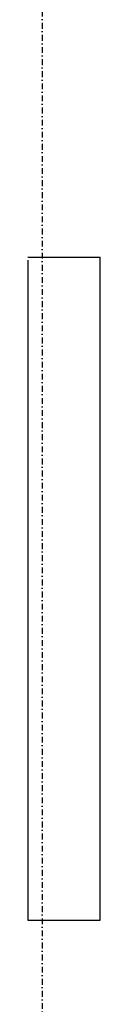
# Model space of a CAD drawing. Header units: centimetres. Extents: x 42630 to 130002, y 15 to 29179.
# Tile 100 of 175: x 52070 to 52085, y 5078 to 5293. Entities that reach past the tile are written whole.
import ezdxf

# ---------------------------------------------------------------- set-up
doc = ezdxf.new("R2010")
doc.units = ezdxf.units.CM
doc.header["$LTSCALE"] = 0.01
doc.linetypes.add('DASHDOT2', pattern=[12.7, 6.35, -3.175, 0, -3.175])
doc.layers.add('A-Grid', color=253, linetype='DASHDOT2')
doc.layers.add('Elospr', color=32, linetype='Continuous', lineweight=30)

# ---------------------------------------------------------------- blocks, each defined once
blk = doc.blocks.new('A$7E8814A102C37C')
at = {"layer": 'A-Grid', "ltscale": 20}
blk.add_lwpolyline([(2500, -130), (2500, -1964.5)], dxfattribs=at)

msp = doc.modelspace()

# ---------------------------------------------------------------- linework, layer by layer
at = {"layer": 'Elospr'}
for p, q in [((52069.753, 5240.887, 425.286), (52085.48, 5240.887, 425.286)), ((52069.753, 5240.235, 425.286), (52069.753, 5096.235, 425.286)), ((52085.48, 5096.235, 425.286), (52085.48, 5240.887, 425.286)), ((52069.753, 5096.235, 425.286), (52085.48, 5096.235, 425.286))]:
    msp.add_line(p, q, dxfattribs=at)

# ---------------------------------------------------------------- block references
at = {"layer": 'A-Grid', "lineweight": -3}
msp.add_blockref('A$7E8814A102C37C', (49572.82, 6187.604), dxfattribs=at)

doc.saveas('drawing.dxf')
